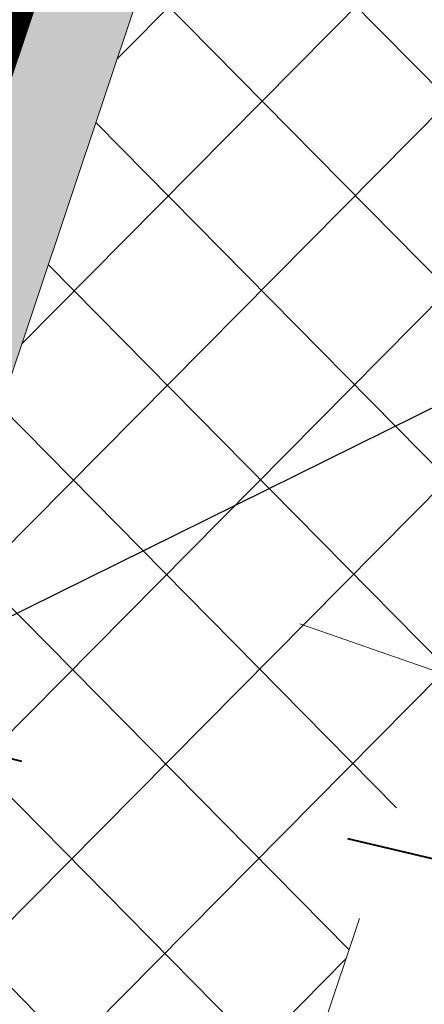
# Model space of a CAD drawing. Header units: metres. Extents: x 6599594 to 6600699, y 5687867 to 5691114.
# Tile 199 of 256: x 6599963.075 to 6599963.679, y 5688886.112 to 5688887.581. Entities that reach past the tile are written whole.
import ezdxf
from ezdxf import colors
from ezdxf.entities.mleader import LeaderData, LeaderLine
from ezdxf.math import Vec2, Vec3

# ---------------------------------------------------------------- set-up
doc = ezdxf.new("R2010")
doc.units = ezdxf.units.M
doc.header["$MEASUREMENT"] = 0
for name, pattern in [('1', [0]), ('3_EGBZ', [1.5, 1, -0.5]), ('BUG', [1.5, 1, -0.5]), ('L_0_03', [1, 0.5, -0.5])]:
    doc.linetypes.add(name, pattern=pattern)
doc.layers.get('0').update_dxf_attribs({"color": 253, "linetype": 'CONTINUOUS', "lineweight": 13})
doc.layers.add('__gaPoziome', color=7, linetype='CONTINUOUS')
doc.layers.add('zzz.gaHSDomyslna', color=7, linetype='CONTINUOUS')
for name, color, linetype, lineweight in [('_kolor chodnik', 50, '1', 5), ('_kolor jezdnia', 4, '1', 0), ('_kolor pobocze', 211, '1', 5), ('_kolor zjazdy kostka', 7, '1', 5), ('_kolor ścieżka @ 1', 10, '1', 0), ('_krawedz jezdni i pobocza', 7, 'BUG', 15), ('_opis', 7, 'CONTINUOUS', 25), ('_przepusty', 172, '3_EGBZ', 40), ('OT_Komunikacja', 7, 'CONTINUOUS', 0)]:
    doc.layers.add(name, color=color, linetype=linetype, lineweight=lineweight)
doc.styles.get("Standard").update_dxf_attribs({"font": 'ARIALN.TTF', "width": 0.75, "height": 1.199999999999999})
pattern_1 = [(45, (0, 0), (-0.1414213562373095, 0.1414213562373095), []), (135, (0, 0), (-0.1414213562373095, -0.1414213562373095), [])]

# ---------------------------------------------------------------- blocks, each defined once
blk = doc.blocks.new('_Dot')
at = {"color": 0, "linetype": 'ByBlock', "lineweight": -2}
blk.add_line((-0.5, 0), (-1, 0), dxfattribs=at)
at = {"color": 0, "linetype": 'ByBlock', "const_width": 0.5}
blk.add_lwpolyline([(-0.25, 0, 1), (0.25, 0, 1)], format="xyb", close=True, dxfattribs=at)
blk = doc.blocks.new('*U1195')
at = {"layer": 'zzz.gaHSDomyslna', "color": 182, "const_width": 0.12}
blk.add_lwpolyline([(0, 0), (-4.303283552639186, -12.85534264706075)], dxfattribs=at)

msp = doc.modelspace()

# ---------------------------------------------------------------- hatches: boundary and pattern name
at = {"layer": '_kolor chodnik'}
h = msp.add_hatch(dxfattribs=at)
h.set_pattern_fill('ANSI37', color=256, scale=1.6)
h.set_pattern_definition(pattern_1)
h.paths.add_polyline_path([(6599849.938171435, 5688542.085872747), (6599852.232147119, 5688548.938742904), (6599853.573135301, 5688548.489851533), (6599853.827082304, 5688549.248475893), (6599851.793849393, 5688549.929093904), (6599849.895278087, 5688548.982823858), (6599847.823506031, 5688542.793750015)])
edge = h.paths.add_edge_path()
edge.add_line((6600018.106075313, 5689087.454911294), (6600022.42781917, 5689091.229234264))
edge.add_line((6600022.42781917, 5689091.229234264), (6600020.233254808, 5689093.742094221))
edge.add_line((6600020.233254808, 5689093.742094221), (6600017.159471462, 5689091.057656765))
edge.add_arc((6600023.275194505, 5689085.385140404), 8.34143334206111, 137.1531558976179, 148.8016577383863)
edge.add_line((6600016.140105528, 5689089.706021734), (6600018.106075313, 5689087.454911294))
h.paths.add_polyline_path([(6600038.501784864, 5689187.59229436), (6600037.906968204, 5689187.700586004), (6600037.638296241, 5689186.224843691), (6600038.240083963, 5689186.115282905)])
h.paths.add_polyline_path([(6600069.098302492, 5689360.276020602), (6600068.321239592, 5689360.413462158), (6600068.064048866, 5689358.936495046), (6600068.836639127, 5689358.799546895)])
h.paths.add_polyline_path([(6600082.393785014, 5689362.950258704), (6600082.941124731, 5689366.103121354), (6600081.481377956, 5689366.361351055), (6600080.923159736, 5689363.210828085)])
h.paths.add_polyline_path([(6600074.022236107, 5689388.065861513), (6600072.983907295, 5689388.249860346), (6600072.723374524, 5689386.772538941), (6600073.760538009, 5689386.588865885)])
h.paths.add_polyline_path([(6600105.602402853, 5689486.45426531), (6600106.738797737, 5689489.760539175), (6600105.28818975, 5689490.281952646), (6600104.132785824, 5689486.965912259)])
h.paths.add_polyline_path([(6600132.519778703, 5689678.737346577), (6600131.636986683, 5689678.922259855), (6600131.330470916, 5689677.453953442), (6600132.212256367, 5689677.269208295)])
h.paths.add_polyline_path([(6600156.649397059, 5689798.7449027), (6600156.48800471, 5689797.95886096), (6600157.450195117, 5689797.757316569), (6600157.615023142, 5689798.542205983)])
h.paths.add_polyline_path([(6600189.055358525, 5689948.643107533), (6600187.902868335, 5689948.884512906), (6600187.600024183, 5689947.417400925), (6600188.748131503, 5689947.176379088)])
edge = h.paths.add_edge_path()
edge.add_line((6600204.459383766, 5690032.969035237), (6600204.153258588, 5690031.227801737))
edge.add_arc((6600202.328347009, 5690027.299936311), 4.331100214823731, 41.853001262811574, 65.08011546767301, ccw=False)
edge.add_arc((6600032.903931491, 5690051.979071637), 174.020003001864, 352.8070218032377, 353.495463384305)
edge.add_arc((6600202.372679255, 5690027.343587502), 5.999999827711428, 55.12102442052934, 69.64815978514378)
edge = h.paths.add_edge_path()
edge.add_line((6600205.046027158, 5690040.265402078), (6600204.972740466, 5690038.483452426))
edge.add_arc((6600203.986269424, 5690044.401803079), 5.999999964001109, 279.4630688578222, 294.9140560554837)
edge.add_line((6600206.513819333, 5690038.960158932), (6600206.607027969, 5690041.030672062))
edge.add_arc((6600203.986269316, 5690044.401803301), 4.270000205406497, 284.3702444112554, 307.86193139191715, ccw=False)
edge = h.paths.add_edge_path()
edge.add_arc((6600203.547470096, 5690044.558759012), 6.446878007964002, 324.43500910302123, 356.20133685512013, ccw=False)
edge.add_arc((6600203.986269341, 5690044.401803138), 6.000000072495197, 323.2169970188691, 357.4193489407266)
h.paths.add_polyline_path([(6600208.910055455, 5690121.713696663), (6600208.146285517, 5690121.748120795), (6600207.125602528, 5690121.794124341), (6600209.971605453, 5690121.665851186)])
edge = h.paths.add_edge_path()
edge.add_line((6600238.769818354, 5690481.648294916), (6600240.338176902, 5690490.87374652))
edge.add_line((6600240.338176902, 5690490.87374652), (6600241.251295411, 5690510.829461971))
edge.add_line((6600241.251295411, 5690510.829461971), (6600239.524022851, 5690510.928942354))
edge.add_line((6600239.524022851, 5690510.928942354), (6600238.633343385, 5690491.167757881))
edge.add_line((6600238.633343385, 5690491.167757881), (6600234.579716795, 5690467.661262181))
edge.add_line((6600234.579716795, 5690467.661262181), (6600234.449796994, 5690464.966873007))
edge.add_arc((6600242.443669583, 5690464.607462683), 8.001948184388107, 177.4256737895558, 268.2543056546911)
edge.add_line((6600242.199903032, 5690456.609228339), (6600242.216657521, 5690457.359274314))
edge.add_line((6600242.216657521, 5690457.359274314), (6600242.305257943, 5690458.836738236))
edge.add_arc((6600242.444504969, 5690464.607952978), 5.772894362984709, 177.0298084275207, 268.6178439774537, ccw=False)
edge.add_line((6600236.679365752, 5690464.907083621), (6600236.951876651, 5690470.95443634))
edge.add_line((6600236.951876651, 5690470.95443634), (6600238.15078669, 5690478.210832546))
edge.add_line((6600238.15078669, 5690478.210832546), (6600238.769818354, 5690481.648294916))
h.paths.add_polyline_path([(6600238.769818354, 5690481.648294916), (6600238.15078669, 5690478.210832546), (6600239.670056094, 5690477.930590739), (6600240.266710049, 5690481.376366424)])
edge = h.paths.add_edge_path()
edge.add_line((6600223.366500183, 5690460.339976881), (6600223.278629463, 5690457.997544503))
edge.add_arc((6600220.967166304, 5690465.656339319), 7.999999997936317, 286.7940807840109, 300.2738222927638)
edge.add_line((6600225.000231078, 5690458.747331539), (6600225.240084, 5690461.623695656))
edge.add_arc((6600221.105749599, 5690465.648640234), 5.76999998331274, 293.06724424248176, 315.7681070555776, ccw=False)
edge = h.paths.add_edge_path()
edge.add_arc((6600220.025145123, 5690444.676291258), 5.770000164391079, 37.996647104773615, 59.94382588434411, ccw=False)
edge.add_line((6600224.572175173, 5690448.22839199), (6600224.817793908, 5690451.081798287))
edge.add_arc((6600220.025145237, 5690444.676291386), 7.999999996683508, 53.19588653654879, 68.15166733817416)
edge.add_line((6600223.00235276, 5690452.101669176), (6600222.91504296, 5690449.670427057))
edge = h.paths.add_edge_path()
edge.add_arc((6600221.105749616, 5690465.648640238), 7.999999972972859, 328.0222308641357, 357.0132597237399)
edge.add_line((6600229.094882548, 5690465.23180147), (6600229.218816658, 5690467.593604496))
edge.add_line((6600229.218816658, 5690467.593604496), (6600228.218919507, 5690467.645774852))
edge.add_line((6600228.218919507, 5690467.645774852), (6600227.891778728, 5690461.411918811))
h.paths.add_polyline_path([(6600200.980142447, 5690012.236744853), (6600202.317278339, 5690011.956662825), (6600202.522293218, 5690012.935421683), (6600201.182321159, 5690013.216097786)])
h.paths.add_polyline_path([(6600196.457878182, 5689983.98337835), (6600195.202332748, 5689984.246370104), (6600194.899091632, 5689982.777335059), (6600196.150355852, 5689982.515240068)])
edge = h.paths.add_edge_path()
edge.add_line((6600112.305909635, 5689517.991018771), (6600112.691041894, 5689519.807934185))
edge.add_line((6600112.691041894, 5689519.807934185), (6600113.245521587, 5689522.423769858))
edge.add_line((6600113.245521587, 5689522.423769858), (6600111.553124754, 5689522.782507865))
edge.add_line((6600111.553124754, 5689522.782507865), (6600107.405864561, 5689503.21722655))
edge.add_line((6600107.405864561, 5689503.21722655), (6600099.494506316, 5689480.361667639))
edge.add_line((6600099.494506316, 5689480.361667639), (6600099.182814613, 5689478.891218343))
edge.add_arc((6600107.008997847, 5689477.232359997), 8.000059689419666, 168.0325629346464, 257.7529108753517)
edge.add_line((6600105.311960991, 5689469.414366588), (6600105.784990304, 5689471.593619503))
edge.add_arc((6600107.008927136, 5689477.232314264), 5.769999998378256, 168.0321375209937, 257.7533362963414, ccw=False)
edge.add_line((6600101.364343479, 5689478.42879883), (6600101.647245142, 5689479.76342708))
edge.add_line((6600101.647245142, 5689479.76342708), (6600104.132785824, 5689486.965912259))
edge.add_line((6600104.132785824, 5689486.965912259), (6600105.28818975, 5689490.281952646))
edge.add_line((6600105.28818975, 5689490.281952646), (6600108.240043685, 5689498.809726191))
edge.add_line((6600108.240043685, 5689498.809726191), (6600112.305909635, 5689517.991018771))
h.paths.add_polyline_path([(6600136.009573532, 5689645.499114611), (6600138.333647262, 5689645.012304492), (6600138.661671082, 5689646.578318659), (6600134.869459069, 5689647.372651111)])
at = {"layer": '_kolor jezdnia'}
h = msp.add_hatch(dxfattribs=at)
h.set_pattern_fill('ANSI37', color=4, scale=3.5)
h.set_pattern_definition([(45, (0, 0), (-0.3093592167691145, 0.3093592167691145), []), (135, (0, 0), (-0.3093592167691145, -0.3093592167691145), [])])
edge = h.paths.add_edge_path()
edge.add_line((6599833.066047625, 5688539.933393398), (6599850.649511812, 5688527.983462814))
edge.add_arc((6599857.337592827, 5688536.653968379), 10.95025544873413, 169.5012687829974, 232.3548431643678, ccw=False)
edge.add_arc((6599858.085851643, 5688536.618142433), 11.69295282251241, 162.2507788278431, 169.9967502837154, ccw=False)
edge.add_line((6599846.949484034, 5688540.182754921), (6599847.823506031, 5688542.793750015))
edge.add_line((6599847.823506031, 5688542.793750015), (6599849.895278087, 5688548.982823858))
edge.add_line((6599849.895278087, 5688548.982823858), (6599852.434748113, 5688556.56906746))
edge.add_line((6599852.434748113, 5688556.56906746), (6599928.48625871, 5688783.760284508))
edge.add_line((6599928.48625871, 5688783.760284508), (6599931.025728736, 5688791.34652811))
edge.add_line((6599931.025728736, 5688791.34652811), (6599996.657773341, 5688987.411326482))
edge.add_line((6599996.657773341, 5688987.411326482), (6599999.197243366, 5688994.997570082))
edge.add_line((6599999.197243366, 5688994.997570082), (6600021.930100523, 5689062.908193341))
edge.add_line((6600021.930100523, 5689062.908193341), (6600017.620224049, 5689067.371531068))
edge.add_line((6600017.620224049, 5689067.371531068), (6600016.714558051, 5689064.654078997))
edge.add_line((6600016.714558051, 5689064.654078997), (6600012.423620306, 5689051.835617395))
edge.add_line((6600012.423620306, 5689051.835617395), (6600009.884150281, 5689044.249373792))
edge.add_line((6600009.884150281, 5689044.249373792), (6599977.53516164, 5688947.612159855))
edge.add_line((6599977.53516164, 5688947.612159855), (6599974.995691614, 5688940.025916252))
edge.add_line((6599974.995691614, 5688940.025916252), (6599942.096912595, 5688841.746295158))
edge.add_line((6599942.096912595, 5688841.746295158), (6599939.557442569, 5688834.160051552))
edge.add_line((6599939.557442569, 5688834.160051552), (6599882.679288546, 5688664.246042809))
edge.add_line((6599882.679288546, 5688664.246042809), (6599880.139818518, 5688656.659799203))
edge.add_line((6599880.139818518, 5688656.659799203), (6599852.46454386, 5688573.984527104))
edge.add_line((6599852.46454386, 5688573.984527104), (6599842.470137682, 5688544.127903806))
edge.add_arc((6599835.706422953, 5688546.652910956), 7.219660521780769, 248.5480913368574, 339.52856074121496, ccw=False)
h.paths.add_polyline_path([(6600044.653202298, 5689172.271628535), (6600046.276244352, 5689181.431901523), (6600047.759199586, 5689189.801539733), (6600051.0603021, 5689208.432603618), (6600052.368792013, 5689215.817578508), (6600054.808584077, 5689229.587499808), (6600056.11707399, 5689236.972474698), (6600057.346666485, 5689243.912161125), (6600058.655146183, 5689251.297078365), (6600058.831439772, 5689252.292060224), (6600060.098987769, 5689259.445963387), (6600060.139929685, 5689259.677035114), (6600061.407468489, 5689266.830886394), (6600072.329030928, 5689328.470998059), (6600073.637511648, 5689335.855921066), (6600077.337304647, 5689356.73715072), (6600078.820259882, 5689365.106788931), (6600081.142794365, 5689378.214921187), (6600082.538516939, 5689386.092227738), (6600095.187867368, 5689457.483787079), (6600091.082877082, 5689465.8405575), (6600089.043088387, 5689454.328211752), (6600087.870641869, 5689447.711051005), (6600087.560133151, 5689445.958573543), (6600086.562151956, 5689440.326076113), (6600082.433200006, 5689417.022719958), (6600080.95024477, 5689408.65308175), (6600077.202698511, 5689387.502337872), (6600075.719743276, 5689379.132699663), (6600073.469199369, 5689366.430874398), (6600071.986244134, 5689358.061236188), (6600069.98686466, 5689346.776955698), (6600068.591142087, 5689338.899649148), (6600065.559290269, 5689321.78820693), (6600064.163567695, 5689313.910900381), (6600059.719426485, 5689288.828650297), (6600058.323703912, 5689280.951343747), (6600057.563846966, 5689276.662793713), (6600056.168124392, 5689268.785487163), (6600054.804920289, 5689261.091711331), (6600053.409197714, 5689253.21440478), (6600053.264817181, 5689252.399536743), (6600051.869094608, 5689244.522230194), (6600051.183555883, 5689240.653124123), (6600049.787833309, 5689232.775817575), (6600046.593849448, 5689214.749319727), (6600045.198126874, 5689206.872013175), (6600044.41754409, 5689202.466488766), (6600042.934588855, 5689194.096850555), (6600036.429952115, 5689157.38538759), (6600034.946996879, 5689149.01574938), (6600030.579776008, 5689124.367629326), (6600027.529365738, 5689107.151445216), (6600024.895072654, 5689094.014582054), (6600030.583685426, 5689094.264316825), (6600032.945013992, 5689106.191885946), (6600043.170247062, 5689163.901990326)])
edge = h.paths.add_edge_path()
edge.add_line((6600111.106812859, 5689535.144351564), (6600111.256844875, 5689535.85214863))
edge.add_line((6600111.256844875, 5689535.85214863), (6600112.915748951, 5689543.678261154))
edge.add_line((6600112.915748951, 5689543.678261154), (6600117.304772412, 5689564.384094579))
edge.add_line((6600117.304772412, 5689564.384094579), (6600119.067357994, 5689572.699339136))
edge.add_line((6600119.067357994, 5689572.699339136), (6600120.087667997, 5689577.512794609))
edge.add_line((6600120.087667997, 5689577.512794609), (6600121.642890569, 5689584.849775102))
edge.add_line((6600121.642890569, 5689584.849775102), (6600128.436769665, 5689616.900852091))
edge.add_line((6600128.436769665, 5689616.900852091), (6600129.991992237, 5689624.237832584))
edge.add_line((6600129.991992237, 5689624.237832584), (6600132.660554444, 5689636.827148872))
edge.add_line((6600132.660554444, 5689636.827148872), (6600133.208838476, 5689639.444704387))
edge.add_line((6600133.208838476, 5689639.444704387), (6600134.848957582, 5689647.274775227))
edge.add_line((6600134.848957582, 5689647.274775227), (6600138.97649476, 5689666.979995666))
edge.add_line((6600138.97649476, 5689666.979995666), (6600140.51410642, 5689674.320687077))
edge.add_line((6600140.51410642, 5689674.320687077), (6600145.209128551, 5689696.735129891))
edge.add_line((6600145.209128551, 5689696.735129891), (6600146.746740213, 5689704.075821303))
edge.add_line((6600146.746740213, 5689704.075821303), (6600151.462308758, 5689726.588354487))
edge.add_line((6600151.462308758, 5689726.588354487), (6600152.999920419, 5689733.929045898))
edge.add_line((6600152.999920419, 5689733.929045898), (6600155.244070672, 5689744.642813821))
edge.add_line((6600155.244070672, 5689744.642813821), (6600156.781682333, 5689751.983505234))
edge.add_line((6600156.781682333, 5689751.983505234), (6600161.635515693, 5689775.156126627))
edge.add_line((6600161.635515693, 5689775.156126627), (6600163.378142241, 5689783.475576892))
edge.add_line((6600163.378142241, 5689783.475576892), (6600163.850769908, 5689785.731942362))
edge.add_line((6600163.850769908, 5689785.731942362), (6600167.028500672, 5689800.902704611))
edge.add_line((6600167.028500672, 5689800.902704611), (6600179.49088801, 5689860.399222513))
edge.add_line((6600179.49088801, 5689860.399222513), (6600181.233514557, 5689868.718672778))
edge.add_line((6600181.233514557, 5689868.718672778), (6600181.84713393, 5689871.648144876))
edge.add_line((6600181.84713393, 5689871.648144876), (6600183.384745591, 5689878.988836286))
edge.add_line((6600183.384745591, 5689878.988836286), (6600184.935818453, 5689886.393792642))
edge.add_line((6600184.935818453, 5689886.393792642), (6600186.575937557, 5689894.223863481))
edge.add_line((6600186.575937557, 5689894.223863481), (6600194.05133812, 5689929.912074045))
edge.add_line((6600194.05133812, 5689929.912074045), (6600195.691457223, 5689937.742144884))
edge.add_line((6600195.691457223, 5689937.742144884), (6600202.915799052, 5689972.231779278))
edge.add_line((6600202.915799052, 5689972.231779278), (6600204.555918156, 5689980.061850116))
edge.add_line((6600204.555918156, 5689980.061850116), (6600206.062781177, 5689987.255744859))
edge.add_line((6600206.062781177, 5689987.255744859), (6600207.702900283, 5689995.085815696))
edge.add_line((6600207.702900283, 5689995.085815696), (6600210.232559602, 5690007.162628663))
edge.add_line((6600210.232559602, 5690007.162628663), (6600211.694938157, 5690014.144150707))
edge.add_arc((6600028.177652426, 5690052.584442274), 187.5000004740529, 348.1696294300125, 357.4195276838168)
edge.add_line((6600215.487522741, 5690044.142720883), (6600208.310270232, 5690026.480446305))
edge.add_arc((6600032.903933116, 5690051.97907145), 177.2500013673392, 348.1696294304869, 351.7289130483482, ccw=False)
edge.add_line((6600206.38894146, 5690015.640182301), (6600205.966941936, 5690013.625519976))
edge.add_line((6600205.966941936, 5690013.625519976), (6600204.326822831, 5690005.795449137))
edge.add_line((6600204.326822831, 5690005.795449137), (6600197.076961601, 5689971.183982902))
edge.add_line((6600197.076961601, 5689971.183982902), (6600195.334335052, 5689962.864532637))
edge.add_line((6600195.334335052, 5689962.864532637), (6600193.44722506, 5689953.855305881))
edge.add_line((6600193.44722506, 5689953.855305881), (6600191.909227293, 5689946.512771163))
edge.add_line((6600191.909227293, 5689946.512771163), (6600185.496844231, 5689915.899498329))
edge.add_line((6600185.496844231, 5689915.899498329), (6600183.856521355, 5689908.068454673))
edge.add_line((6600183.856521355, 5689908.068454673), (6600182.066605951, 5689899.523243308))
edge.add_line((6600182.066605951, 5689899.523243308), (6600180.32407057, 5689891.204228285))
edge.add_line((6600180.32407057, 5689891.204228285), (6600174.320344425, 5689862.541919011))
edge.add_line((6600174.320344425, 5689862.541919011), (6600172.577809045, 5689854.222903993))
edge.add_line((6600172.577809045, 5689854.222903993), (6600163.663810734, 5689811.666703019))
edge.add_line((6600163.663810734, 5689811.666703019), (6600162.023782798, 5689803.837067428))
edge.add_line((6600162.023782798, 5689803.837067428), (6600160.924220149, 5689798.587659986))
edge.add_line((6600160.924220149, 5689798.587659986), (6600159.279208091, 5689790.734229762))
edge.add_line((6600159.279208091, 5689790.734229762), (6600157.107250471, 5689780.365115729))
edge.add_line((6600157.107250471, 5689780.365115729), (6600155.462238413, 5689772.511685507))
edge.add_line((6600155.462238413, 5689772.511685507), (6600153.380318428, 5689762.572418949))
edge.add_line((6600153.380318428, 5689762.572418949), (6600151.735124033, 5689754.718118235))
edge.add_line((6600151.735124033, 5689754.718118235), (6600148.586504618, 5689739.686336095))
edge.add_line((6600148.586504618, 5689739.686336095), (6600146.885007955, 5689731.563243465))
edge.add_line((6600146.885007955, 5689731.563243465), (6600141.75088822, 5689707.052510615))
edge.add_line((6600141.75088822, 5689707.052510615), (6600140.110896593, 5689699.223048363))
edge.add_line((6600140.110896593, 5689699.223048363), (6600133.483561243, 5689667.583574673))
edge.add_line((6600133.483561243, 5689667.583574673), (6600131.860394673, 5689659.834436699))
edge.add_line((6600131.860394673, 5689659.834436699), (6600131.740984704, 5689659.26436315))
edge.add_line((6600131.740984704, 5689659.26436315), (6600130.117814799, 5689651.515209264))
edge.add_line((6600130.117814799, 5689651.515209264), (6600127.27873359, 5689637.961189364))
edge.add_line((6600127.27873359, 5689637.961189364), (6600126.924568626, 5689636.290366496))
edge.add_line((6600126.924568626, 5689636.290366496), (6600125.166244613, 5689627.995226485))
edge.add_line((6600125.166244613, 5689627.995226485), (6600118.009503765, 5689594.232298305))
edge.add_line((6600118.009503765, 5689594.232298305), (6600116.25117975, 5689585.937158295))
edge.add_line((6600116.25117975, 5689585.937158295), (6600113.665314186, 5689573.737975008))
edge.add_line((6600113.665314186, 5689573.737975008), (6600111.898534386, 5689565.402943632))
edge.add_line((6600111.898534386, 5689565.402943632), (6600104.889982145, 5689532.339115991))
edge.add_line((6600104.889982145, 5689532.339115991), (6600103.22663594, 5689524.492047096))
edge.add_line((6600103.22663594, 5689524.492047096), (6600096.623876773, 5689493.342605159))
edge.add_line((6600096.623876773, 5689493.342605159), (6600094.968986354, 5689485.535427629))
edge.add_line((6600094.968986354, 5689485.535427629), (6600094.300101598, 5689482.379870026))
edge.add_line((6600094.300101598, 5689482.379870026), (6600099.182814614, 5689478.891218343))
edge.add_line((6600099.182814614, 5689478.891218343), (6600099.494506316, 5689480.361667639))
edge.add_line((6600099.494506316, 5689480.361667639), (6600111.106812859, 5689535.144351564))
edge = h.paths.add_edge_path()
edge.add_arc((6600239.213891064, 5690851.400367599), 10.00000000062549, -2.8342403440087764, 76.13703556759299, ccw=False)
edge.add_line((6600249.201658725, 5690850.905901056), (6600249.082723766, 5690848.503524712))
edge.add_line((6600249.082723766, 5690848.503524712), (6600247.016487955, 5690806.767468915))
edge.add_line((6600247.016487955, 5690806.767468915), (6600246.092398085, 5690789.152178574))
edge.add_line((6600246.092398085, 5690789.152178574), (6600233.768116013, 5690572.015170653))
edge.add_line((6600233.768116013, 5690572.015170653), (6600228.959056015, 5690465.296202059))
edge.add_line((6600228.959056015, 5690465.296202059), (6600234.588724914, 5690465.017134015))
edge.add_line((6600234.588724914, 5690465.017134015), (6600239.262540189, 5690571.767576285))
edge.add_line((6600239.262540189, 5690571.767576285), (6600252.50503885, 5690806.400146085))
edge.add_line((6600252.50503885, 5690806.400146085), (6600254.569211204, 5690848.094521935))
edge.add_arc((6600262.559425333, 5690847.6989487), 7.999999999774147, 76.13703557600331, 177.1657596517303, ccw=False)
edge.add_line((6600264.476229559, 5690855.465921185), (6600241.609896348, 5690861.109083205))
edge = h.paths.add_edge_path()
edge.add_line((6600250.031475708, 5690451.625307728), (6600250.231741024, 5690455.772579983))
edge.add_line((6600250.231741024, 5690455.772579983), (6600246.257763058, 5690456.417303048))
edge.add_line((6600246.257763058, 5690456.417303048), (6600242.171761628, 5690456.61060902))
edge.add_arc((6600242.563100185, 5690464.586983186), 7.985968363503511, 176.9123644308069, 267.1911945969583, ccw=False)
edge.add_line((6600234.588724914, 5690465.017134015), (6600228.959056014, 5690465.296202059))
edge.add_arc((6600220.965133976, 5690465.657286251), 8.002072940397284, 267.8289300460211, 357.413716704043, ccw=False)
edge.add_line((6600220.661989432, 5690457.660957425), (6600212.406915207, 5690458.119572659))
edge.add_line((6600212.406915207, 5690458.119572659), (6600208.431872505, 5690457.817501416))
edge.add_line((6600208.431872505, 5690457.817501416), (6600208.233912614, 5690454.548331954))
edge.add_line((6600208.233912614, 5690454.548331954), (6600212.129565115, 5690453.127270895))
edge.add_line((6600212.129565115, 5690453.127270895), (6600218.640548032, 5690452.76554962))
edge.add_line((6600218.640548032, 5690452.76554962), (6600216.486747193, 5690452.885205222))
edge.add_line((6600216.486747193, 5690452.885205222), (6600220.468905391, 5690452.663974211))
edge.add_arc((6600220.025145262, 5690444.676291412), 7.99999997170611, -0.3386579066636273, 86.8201700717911, ccw=False)
edge.add_line((6600228.025005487, 5690444.629006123), (6600227.803602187, 5690439.649256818))
edge.add_line((6600227.803602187, 5690439.649256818), (6600226.885525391, 5690435.936828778))
edge.add_line((6600226.885525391, 5690435.936828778), (6600225.534849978, 5690405.967249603))
edge.add_line((6600225.534849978, 5690405.967249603), (6600226.115199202, 5690402.187514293))
edge.add_line((6600226.115199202, 5690402.187514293), (6600213.445139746, 5690121.008786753))
edge.add_line((6600213.445139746, 5690121.008786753), (6600213.352800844, 5690118.960058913))
edge.add_line((6600213.352800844, 5690118.960058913), (6600209.980184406, 5690044.131649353))
edge.add_arc((6600203.98626942, 5690044.401803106), 5.999999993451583, 257.4162346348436, 357.41934921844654, ccw=False)
edge.add_line((6600202.679069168, 5690038.545931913), (6600201.589735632, 5690033.666039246))
edge.add_line((6600201.589735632, 5690033.666039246), (6600203.67987942, 5690033.199458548))
edge.add_arc((6600202.372679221, 5690027.343587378), 5.999999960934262, -8.27108729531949, 77.41623506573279, ccw=False)
edge.add_line((6600208.310270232, 5690026.480446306), (6600215.487522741, 5690044.142720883))
edge.add_line((6600215.487522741, 5690044.142720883), (6600216.199687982, 5690059.9446614))
edge.add_line((6600216.199687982, 5690059.9446614), (6600216.537356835, 5690067.437056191))
edge.add_line((6600216.537356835, 5690067.437056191), (6600223.893528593, 5690230.66011469))
edge.add_line((6600223.893528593, 5690230.66011469), (6600224.231197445, 5690238.152509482))
edge.add_line((6600224.231197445, 5690238.152509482), (6600233.507835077, 5690443.987992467))
edge.add_arc((6600241.499722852, 5690443.627812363), 7.999999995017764, 87.29208981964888, 177.4195277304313, ccw=False)
edge.add_line((6600241.877677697, 5690451.618879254), (6600246.021541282, 5690451.422886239))
edge.add_line((6600246.021541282, 5690451.422886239), (6600246.427694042, 5690451.44338883))
edge.add_line((6600246.427694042, 5690451.44338883), (6600246.79397003, 5690451.461878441))
edge.add_line((6600246.79397003, 5690451.461878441), (6600250.031475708, 5690451.625307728))
edge = h.paths.add_edge_path()
edge.add_line((6600007.33756506, 5689086.20374581), (6600006.980466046, 5689080.740822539))
edge.add_line((6600006.980466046, 5689080.740822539), (6600007.229745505, 5689080.720859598))
edge.add_line((6600007.229745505, 5689080.720859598), (6600008.093335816, 5689080.601653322))
edge.add_line((6600008.093335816, 5689080.601653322), (6600008.702681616, 5689080.53831051))
edge.add_arc((6600008.140193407, 5689070.554142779), 9.999999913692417, -18.557800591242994, 86.77547804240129, ccw=False)
edge.add_line((6600017.620224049, 5689067.371531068), (6600021.930100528, 5689062.908193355))
edge.add_arc((6599734.83819726, 5689159.011261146), 302.7499967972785, 341.4922000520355, 343.8640860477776)
edge.add_arc((6600034.895369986, 5689072.315877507), 9.581213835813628, 98.63328270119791, 164.5273290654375, ccw=False)
edge.add_line((6600033.457137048, 5689081.788529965), (6600033.832640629, 5689081.798737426))
edge.add_line((6600033.832640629, 5689081.798737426), (6600034.422462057, 5689082.05700874))
edge.add_line((6600034.422462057, 5689082.05700874), (6600036.833623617, 5689082.139040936))
edge.add_line((6600036.833623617, 5689082.139040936), (6600036.730225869, 5689087.148851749))
edge.add_line((6600036.730225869, 5689087.148851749), (6600036.579860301, 5689087.134303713))
edge.add_arc((6600036.479565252, 5689093.136286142), 6.002820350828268, 169.1687651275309, 270.9573417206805, ccw=False)
edge.add_line((6600030.583685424, 5689094.264316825), (6600024.895072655, 5689094.014582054))
edge.add_arc((6600015.200558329, 5689096.162123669), 9.929528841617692, 271.0943432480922, 347.5094668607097, ccw=False)
edge.add_arc((6600014.909438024, 5689089.646776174), 3.446070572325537, 264.4236009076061, 278.0194998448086, ccw=False)
edge.add_line((6600014.574573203, 5689086.217014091), (6600014.299554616, 5689086.232508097))
edge.add_line((6600014.299554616, 5689086.232508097), (6600010.474232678, 5689086.448019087))
edge.add_line((6600010.474232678, 5689086.448019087), (6600007.33756506, 5689086.20374581))
edge = h.paths.add_edge_path()
edge.add_line((6600105.490725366, 5689463.953528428), (6600106.927559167, 5689464.047234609))
edge.add_line((6600106.927559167, 5689464.047234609), (6600107.835, 5689468.66))
edge.add_line((6600107.835, 5689468.66), (6600105.311960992, 5689469.414366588))
edge.add_arc((6600107.008997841, 5689477.232359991), 8.000059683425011, 168.0325628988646, 257.75291091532, ccw=False)
edge.add_line((6600099.182814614, 5689478.891218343), (6600094.300101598, 5689482.379870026))
edge.add_arc((6600586.245114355, 5689378.104238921), 502.8750369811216, 168.032376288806, 169.9522165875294)
edge.add_line((6600091.082877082, 5689465.8405575), (6600095.187867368, 5689457.483787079))
edge.add_arc((6600103.065173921, 5689456.088064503), 8.000000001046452, 77.7533362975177, 169.9524553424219, ccw=False)
edge.add_line((6600104.762140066, 5689463.906012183), (6600105.490725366, 5689463.953528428))
at = {"layer": '_kolor pobocze'}
h = msp.add_hatch(dxfattribs=at)
h.set_pattern_fill('ANSI37', color=256, scale=1.6)
h.set_pattern_definition(pattern_1)
edge = h.paths.add_edge_path()
edge.add_line((6600035.926965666, 5689101.569442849), (6600036.046865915, 5689102.311543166))
edge.add_arc((6600058.171848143, 5689233.778275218), 133.3154772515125, 259.4578941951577, 260.4470163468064, ccw=False)
edge.add_line((6600033.780707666, 5689102.713067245), (6600032.142559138, 5689101.847662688))
edge.add_arc((6599734.838175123, 5689159.011266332), 302.7500195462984, 347.6801154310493, 349.11639019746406, ccw=False)
edge.add_arc((6600036.478170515, 5689093.133441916), 6.000000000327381, 167.68011541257, 271.5571101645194)
edge.add_line((6600036.64121064, 5689087.1356575), (6600036.730491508, 5689087.137804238))
edge.add_line((6600036.730491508, 5689087.137804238), (6600036.712463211, 5689087.887583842))
edge.add_line((6600036.712463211, 5689087.887583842), (6600036.559840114, 5689087.884077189))
edge.add_arc((6600036.482532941, 5689093.14290691), 5.259397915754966, 170.6455005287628, 270.8422131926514, ccw=False)
edge.add_arc((6600545.796425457, 5688991.216220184), 524.6691769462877, 167.9170060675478, 168.7028219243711, ccw=False)
edge.add_line((6600032.751078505, 5689101.044345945), (6600034.011432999, 5689101.917298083))
edge.add_line((6600034.011432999, 5689101.917298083), (6600035.926965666, 5689101.569442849))
edge = h.paths.add_edge_path()
edge.add_line((6600002.828843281, 5688994.032881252), (6600003.066918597, 5688994.74409159))
edge.add_line((6600003.066918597, 5688994.74409159), (6600001.227880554, 5688995.359703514))
edge.add_line((6600001.227880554, 5688995.359703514), (6600000.55876659, 5688996.702196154))
edge.add_line((6600000.55876659, 5688996.702196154), (6600022.641310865, 5689062.67011804))
edge.add_arc((6599734.838193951, 5689159.011262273), 303.5000002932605, 341.4922000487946, 343.8640860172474)
edge.add_arc((6600035.267451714, 5689072.092773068), 9.250000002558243, 91.55711016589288, 163.8640860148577, ccw=False)
edge.add_line((6600035.016098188, 5689081.339357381), (6600036.868703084, 5689081.389717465))
edge.add_line((6600036.868703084, 5689081.389717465), (6600036.850674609, 5689082.139504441))
edge.add_line((6600036.850674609, 5689082.139504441), (6600034.99571817, 5689082.089080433))
edge.add_arc((6600035.267451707, 5689072.092773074), 9.999999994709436, 91.55711014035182, 163.8640860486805)
edge.add_arc((6599734.838192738, 5689159.011262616), 302.7500015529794, 341.4922000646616, 343.8640860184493, ccw=False)
edge.add_line((6600021.930100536, 5689062.908193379), (6599999.748942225, 5688996.645678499))
edge.add_line((6599999.748942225, 5688996.645678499), (6600000.695212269, 5688994.747107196))
edge.add_line((6600000.695212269, 5688994.747107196), (6600002.828843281, 5688994.032881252))
h.paths.add_polyline_path([(6599971.7492186, 5688907.297112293), (6599971.084233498, 5688908.631320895), (6599997.822068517, 5688988.526766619), (6599999.164561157, 5688989.195880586), (6600001.003599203, 5688988.580268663), (6600001.241674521, 5688989.291479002), (6599999.108043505, 5688990.005704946), (6599997.209472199, 5688989.059434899), (6599970.270280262, 5688908.583087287), (6599971.216550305, 5688906.684515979), (6599973.350181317, 5688905.970290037), (6599973.588256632, 5688906.681500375)])
h.paths.add_polyline_path([(6599932.504667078, 5688790.060553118), (6599931.835553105, 5688791.403045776), (6599968.343406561, 5688900.4641754), (6599969.685899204, 5688901.133289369), (6599971.524937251, 5688900.517677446), (6599971.763012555, 5688901.228887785), (6599969.629381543, 5688901.94311373), (6599967.730810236, 5688900.996843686), (6599931.025728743, 5688791.34652811), (6599931.971998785, 5688789.447956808), (6599934.105629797, 5688788.73373086), (6599934.343705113, 5688789.4449412)])
at = {"layer": '_kolor zjazdy kostka'}
h = msp.add_hatch(dxfattribs=at)
h.set_pattern_fill('ANSI37', color=256, scale=1.6)
h.set_pattern_definition(pattern_1)
h.paths.add_polyline_path([(6600244.137440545, 5690813.934732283), (6600242.369522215, 5690814.022127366), (6600242.097568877, 5690808.528921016), (6600243.865482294, 5690808.441426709)])
h.paths.add_polyline_path([(6600247.012128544, 5690806.679412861), (6600247.442736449, 5690815.377295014), (6600247.393289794, 5690814.378518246), (6600247.113277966, 5690808.722537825)])
h.paths.add_polyline_path([(6600242.297085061, 5690788.088808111), (6600240.958726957, 5690788.155683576), (6600240.648818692, 5690782.664569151), (6600241.987258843, 5690782.599147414)])
h.paths.add_polyline_path([(6600245.558275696, 5690780.919298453), (6600246.037231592, 5690789.405686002), (6600244.985820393, 5690788.453468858), (6600244.612601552, 5690781.981345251)])
h.paths.add_polyline_path([(6600241.348405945, 5690723.711515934), (6600242.272017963, 5690722.691689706), (6600242.749709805, 5690731.155680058), (6600241.698138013, 5690730.203317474), (6600241.472690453, 5690726.27550499)])
h.paths.add_polyline_path([(6600225.772794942, 5690394.589141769), (6600224.731429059, 5690393.637598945), (6600224.461246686, 5690387.644646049), (6600225.412923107, 5690386.603142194)])
h.paths.add_polyline_path([(6600223.012390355, 5690333.280720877), (6600223.372595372, 5690341.272607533), (6600222.32835346, 5690340.318436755), (6600222.058239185, 5690334.324941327)])
h.paths.add_polyline_path([(6600215.496388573, 5690166.390602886), (6600215.856593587, 5690174.382489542), (6600214.812834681, 5690173.428760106), (6600214.542018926, 5690167.435062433)])
h.paths.add_polyline_path([(6600212.446537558, 5690121.053392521), (6600213.399499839, 5690120.010473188), (6600213.788744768, 5690128.503024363), (6600212.745135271, 5690127.54943145)])
h.paths.add_polyline_path([(6600209.977420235, 5690121.665589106), (6600210.225142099, 5690127.162117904), (6600207.346107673, 5690127.291879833), (6600207.119593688, 5690121.794395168)])
h.paths.add_polyline_path([(6600207.950178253, 5690070.725854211), (6600204.880846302, 5690070.828947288), (6600204.643784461, 5690065.333808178), (6600207.702521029, 5690065.204598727)])
h.paths.add_polyline_path([(6600200.981479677, 5690012.236464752), (6600199.969248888, 5690007.339980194), (6600201.282587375, 5690007.064882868), (6600202.31726072, 5690011.956666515)])
h.paths.add_polyline_path([(6600193.613960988, 5689970.406358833), (6600192.398010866, 5689970.660657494), (6600191.286205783, 5689965.274578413), (6600192.486379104, 5689965.023185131)])
h.paths.add_polyline_path([(6600189.061271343, 5689948.671423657), (6600189.98413328, 5689953.050774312), (6600188.818902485, 5689953.32186217), (6600187.908781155, 5689948.91282903)])
h.paths.add_polyline_path([(6600180.976201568, 5689915.317449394), (6600179.952861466, 5689910.421322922), (6600181.008474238, 5689910.200199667), (6600182.033843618, 5689915.09540201)])
h.paths.add_polyline_path([(6600176.508279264, 5689893.538690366), (6600177.476023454, 5689893.335973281), (6600178.603605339, 5689898.719146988), (6600177.636002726, 5689898.922290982)])
h.paths.add_polyline_path([(6600179.28182965, 5689859.401159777), (6600180.522246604, 5689860.211927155), (6600181.057490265, 5689860.561775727), (6600183.598022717, 5689860.029600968), (6600184.726606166, 5689865.412570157), (6600182.186324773, 5689865.943033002), (6600181.604764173, 5689866.832779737), (6600181.024456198, 5689867.720610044)])
h.paths.add_polyline_path([(6600160.200810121, 5689810.862606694), (6600159.232772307, 5689811.065842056), (6600158.207991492, 5689806.171529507), (6600159.175735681, 5689805.968812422)])
h.paths.add_polyline_path([(6600156.49391753, 5689797.987177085), (6600155.463416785, 5689793.068691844), (6600156.431160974, 5689792.865974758), (6600157.461419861, 5689797.784520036)])
edge = h.paths.add_edge_path()
edge.add_arc((6600173.111981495, 5689800.679690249), 5.999999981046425, 204.673115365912, 239.5411154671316, ccw=False)
edge.add_arc((6600173.162096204, 5689800.685330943), 6.047914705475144, 168.3203586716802, 204.5234866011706, ccw=False)
edge.add_line((6600167.239404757, 5689801.9096668), (6600163.651667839, 5689784.781499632))
edge.add_arc((6600169.524220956, 5689783.551410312), 5.999999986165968, 139.2146049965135, 168.1696294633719, ccw=False)
edge.add_arc((6600169.524220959, 5689783.551410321), 5.999999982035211, 96.80962310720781, 139.2146050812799, ccw=False)
edge.add_line((6600168.812796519, 5689789.509083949), (6600170.070461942, 5689795.507731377))
h.paths.add_polyline_path([(6600163.526364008, 5689776.866746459), (6600166.051243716, 5689776.337874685), (6600167.179826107, 5689781.720838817), (6600164.653945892, 5689782.249920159), (6600163.941148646, 5689783.340449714), (6600163.493329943, 5689784.025580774), (6600161.750703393, 5689775.706130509), (6600162.438017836, 5689776.155376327)])
h.paths.add_polyline_path([(6600152.614191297, 5689774.643430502), (6600153.639138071, 5689779.536616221), (6600152.646757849, 5689779.744928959), (6600151.646447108, 5689774.846147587)])
h.paths.add_polyline_path([(6600150.121074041, 5689767.466820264), (6600148.177624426, 5689758.16795459), (6600149.115997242, 5689757.971390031), (6600151.066362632, 5689767.268392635)])
h.paths.add_polyline_path([(6600142.970741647, 5689739.332500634), (6600141.888449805, 5689734.142420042), (6600144.036614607, 5689733.695518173), (6600145.123068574, 5689738.882330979)])
h.paths.add_polyline_path([(6600136.256357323, 5689701.052153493), (6600137.154085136, 5689700.864096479), (6600138.287960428, 5689706.274871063), (6600137.386492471, 5689706.464182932)])
h.paths.add_polyline_path([(6600130.081494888, 5689667.099389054), (6600129.212847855, 5689667.281639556), (6600128.083282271, 5689661.898895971), (6600128.953953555, 5689661.716447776)])
h.paths.add_polyline_path([(6600128.397394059, 5689659.030340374), (6600127.554144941, 5689659.207226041), (6600126.49340855, 5689653.810049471), (6600127.269860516, 5689653.647397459)])
h.paths.add_polyline_path([(6600134.990411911, 5689640.633636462), (6600137.30714639, 5689640.148363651), (6600138.339560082, 5689645.040620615), (6600136.015486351, 5689645.500958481), (6600135.435178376, 5689646.388788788), (6600134.8548704, 5689647.276619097), (6600133.214751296, 5689639.446548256), (6600134.102581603, 5689640.026856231)])
h.paths.add_polyline_path([(6600122.164164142, 5689634.294831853), (6600121.024067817, 5689628.914244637), (6600122.015114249, 5689628.705875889), (6600123.155614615, 5689634.086346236)])
h.paths.add_polyline_path([(6600114.54207576, 5689593.450769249), (6600113.493359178, 5689593.398339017), (6600112.364315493, 5689588.045694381), (6600113.29076438, 5689587.54753241)])
h.paths.add_polyline_path([(6600110.194543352, 5689572.941097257), (6600109.20781945, 5689573.148880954), (6600108.067717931, 5689567.768269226), (6600109.05014319, 5689567.535215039)])
h.paths.add_polyline_path([(6600119.083213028, 5689565.540446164), (6600119.089125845, 5689565.542290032), (6600121.462438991, 5689565.065690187), (6600122.598093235, 5689570.447168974), (6600120.229622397, 5689570.949214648), (6600119.651446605, 5689571.8119627), (6600119.073270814, 5689572.727655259), (6600117.310757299, 5689564.412754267)])
h.paths.add_polyline_path([(6600101.698666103, 5689532.937884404), (6600100.730666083, 5689533.141679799), (6600099.694214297, 5689528.250234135), (6600100.669121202, 5689528.045267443)])
h.paths.add_polyline_path([(6600094.064021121, 5689496.827028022), (6600093.080194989, 5689497.033910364), (6600092.036590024, 5689492.143967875), (6600093.038865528, 5689491.933250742)])
h.paths.add_polyline_path([(6600083.709836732, 5689453.74980843), (6600082.738586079, 5689448.336231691), (6600084.647281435, 5689448.027407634), (6600085.606840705, 5689453.416583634)])
h.paths.add_polyline_path([(6600084.434394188, 5689446.82589514), (6600083.348896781, 5689447.018140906), (6600082.567374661, 5689442.58660872), (6600083.649300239, 5689442.394910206)])
h.paths.add_polyline_path([(6600078.04194071, 5689410.721110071), (6600078.996952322, 5689416.137564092), (6600078.054833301, 5689416.304853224), (6600077.111232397, 5689410.886043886)])
h.paths.add_polyline_path([(6600072.911565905, 5689386.768652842), (6600071.960466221, 5689381.312635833), (6600072.800073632, 5689381.16322159), (6600073.766450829, 5689386.590709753)])
h.paths.add_polyline_path([(6600082.887400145, 5689379.432062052), (6600085.278102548, 5689379.03494316), (6600086.160383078, 5689383.956496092), (6600083.759726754, 5689384.355378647), (6600083.152078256, 5689385.224725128), (6600082.544429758, 5689386.094071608), (6600081.148707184, 5689378.216765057), (6600082.018053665, 5689378.824413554)])
h.paths.add_polyline_path([(6600080.731401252, 5689363.247695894), (6600080.041469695, 5689363.369939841), (6600079.433821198, 5689364.239286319), (6600078.8261727, 5689365.1086328), (6600077.343217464, 5689356.73899459), (6600078.212563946, 5689357.346643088), (6600079.081910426, 5689357.954291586), (6600081.429189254, 5689357.564866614), (6600082.388748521, 5689362.980514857)])
h.paths.add_polyline_path([(6600069.104215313, 5689360.304336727), (6600070.063917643, 5689365.720487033), (6600069.2708267, 5689365.861009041), (6600068.327152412, 5689360.441778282)])
h.paths.add_polyline_path([(6600066.550616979, 5689345.891799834), (6600065.546169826, 5689346.069805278), (6600064.677796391, 5689341.145792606), (6600065.678290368, 5689340.968483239)])
h.paths.add_polyline_path([(6600061.138656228, 5689321.077501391), (6600060.270282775, 5689316.15348863), (6600061.250715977, 5689315.979734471), (6600062.127590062, 5689320.902245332)])
h.paths.add_polyline_path([(6600055.325252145, 5689288.11325564), (6600054.456878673, 5689283.189242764), (6600055.410852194, 5689283.020177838), (6600056.283178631, 5689287.917022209)])
h.paths.add_polyline_path([(6600048.045675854, 5689182.819289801), (6600050.371939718, 5689182.407116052), (6600051.31444535, 5689187.67761207), (6600048.980409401, 5689188.064690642), (6600048.372760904, 5689188.934037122), (6600047.765112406, 5689189.803383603), (6600046.306982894, 5689181.603992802), (6600046.972918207, 5689182.069462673)])
h.paths.add_polyline_path([(6600040.943690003, 5689201.374141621), (6600039.339175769, 5689201.66987967), (6600038.429882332, 5689196.244216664), (6600039.984130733, 5689195.958493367)])
h.paths.add_polyline_path([(6600032.993704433, 5689156.473759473), (6600032.278185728, 5689156.600537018), (6600031.299242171, 5689151.188930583), (6600032.034145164, 5689151.058111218)])
h.paths.add_polyline_path([(6600026.309179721, 5689123.603833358), (6600025.417362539, 5689118.683970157), (6600026.271201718, 5689118.532684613), (6600027.143528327, 5689123.456001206)])
h.paths.add_polyline_path([(6600013.302986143, 5689054.462576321), (6600015.842456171, 5689062.048819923), (6600014.576741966, 5689061.417973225), (6600012.672139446, 5689055.728290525)])
h.paths.add_polyline_path([(6599974.547216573, 5688938.686171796), (6599977.086686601, 5688946.272415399), (6599975.820972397, 5688945.641568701), (6599973.916369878, 5688939.951886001)])
h.paths.add_polyline_path([(6599942.102825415, 5688841.748139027), (6599940.837111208, 5688841.117292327), (6599938.932508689, 5688835.427609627), (6599939.563355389, 5688834.161895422)])
h.paths.add_polyline_path([(6599882.685201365, 5688664.247886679), (6599881.419487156, 5688663.617039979), (6599879.514884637, 5688657.927357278), (6599880.145731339, 5688656.661643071)])
h.paths.add_polyline_path([(6599851.799762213, 5688549.930937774), (6599853.832995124, 5688549.250319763), (6599855.42016389, 5688553.991722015), (6599853.386930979, 5688554.672340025), (6599852.913795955, 5688555.621625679), (6599852.440660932, 5688556.570911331), (6599849.901190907, 5688548.984667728)])
h.paths.add_polyline_path([(6600233.581687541, 5690586.458647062), (6600234.520016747, 5690585.337735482), (6600234.976631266, 5690593.428266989), (6600233.922640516, 5690592.499827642)])
h.paths.add_polyline_path([(6600231.72837122, 5690526.750719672), (6600230.676277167, 5690525.793817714), (6600230.420013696, 5690519.782861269), (6600231.363586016, 5690518.655686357)])
h.paths.add_polyline_path([(6600237.577122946, 5690639.505119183), (6600236.516490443, 5690638.540451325), (6600236.176926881, 5690632.541599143), (6600237.1204992, 5690631.41442423)])
h.paths.add_polyline_path([(6600238.927801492, 5690681.139540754), (6600239.8637879, 5690680.021427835), (6600240.320411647, 5690688.112122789), (6600239.268317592, 5690687.155220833)])
h.paths.add_polyline_path([(6600218.12228406, 5690224.814875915), (6600217.079933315, 5690223.86243318), (6600216.809648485, 5690217.865326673), (6600217.762143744, 5690216.822918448)])
h.paths.add_polyline_path([(6600219.363739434, 5690274.535639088), (6600220.31588625, 5690273.493612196), (6600220.675810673, 5690281.480778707), (6600219.633750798, 5690280.528598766)])
h.paths.add_polyline_path([(6600168.759867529, 5689856.554734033), (6600169.729143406, 5689856.3516961), (6600170.857343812, 5689861.737822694), (6600169.889741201, 5689861.940966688)])
h.paths.add_polyline_path([(6600168.841833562, 5689852.115601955), (6600167.871405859, 5689852.319339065), (6600166.844894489, 5689847.425845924), (6600167.816759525, 5689847.221809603)])
at = {"layer": '_kolor ścieżka @ 1'}
h = msp.add_hatch(dxfattribs=at)
h.set_pattern_fill('ANSI37', color=10, scale=1.8)
h.set_pattern_definition([(45, (0, 0), (-0.1590990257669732, 0.1590990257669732), []), (135, (0, 0), (-0.1590990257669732, -0.1590990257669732), [])])
edge = h.paths.add_edge_path()
edge.add_line((6599877.145262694, 5688659.244027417), (6599854.614951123, 5688591.938475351))
edge.add_line((6599854.614951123, 5688591.938475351), (6599854.214414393, 5688589.387325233))
edge.add_line((6599854.214414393, 5688589.387325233), (6599839.435327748, 5688545.233719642))
edge.add_arc((6599834.523035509, 5688547.748213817), 5.518450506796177, 246.51508714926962, 332.8930934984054, ccw=False)
edge.add_line((6599832.323891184, 5688542.686883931), (6599836.925902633, 5688539.594394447))
edge.add_arc((6599835.881373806, 5688546.52869976), 7.012533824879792, 278.5661808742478, 339.9794081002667)
edge.add_line((6599842.470137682, 5688544.127903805), (6599857.359687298, 5688588.607952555))
edge.add_line((6599857.359687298, 5688588.607952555), (6599857.303782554, 5688591.591210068))
edge.add_line((6599857.303782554, 5688591.591210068), (6599879.508971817, 5688657.925513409))
edge.add_line((6599879.508971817, 5688657.925513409), (6599879.193548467, 5688658.558370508))
edge.add_line((6599879.193548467, 5688658.558370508), (6599877.145262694, 5688659.244027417))
h.paths.add_polyline_path([(6599879.193548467, 5688658.558370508), (6599879.508971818, 5688657.925513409), (6599881.413574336, 5688663.615196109), (6599880.780717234, 5688663.299772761), (6599878.732431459, 5688663.985429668), (6599877.145262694, 5688659.244027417)])
h.paths.add_polyline_path([(6599938.92659587, 5688835.425765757), (6599938.611172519, 5688836.058622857), (6599936.562886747, 5688836.744279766), (6599878.732431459, 5688663.985429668), (6599880.780717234, 5688663.299772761), (6599881.413574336, 5688663.615196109)])
h.paths.add_polyline_path([(6599974.364844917, 5688941.291630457), (6599974.049421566, 5688941.924487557), (6599972.001135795, 5688942.610144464), (6599936.562886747, 5688836.744279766), (6599938.611172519, 5688836.058622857), (6599938.92659587, 5688835.425765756)])
h.paths.add_polyline_path([(6599974.049421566, 5688941.924487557), (6599974.364844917, 5688941.291630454), (6600009.253303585, 5689045.515087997), (6600008.937880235, 5689046.147945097), (6600006.889594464, 5689046.833602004), (6599972.001135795, 5688942.610144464)])
h.paths.add_polyline_path([(6600008.937880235, 5689046.147945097), (6600009.253303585, 5689045.515087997), (6600011.157906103, 5689051.204770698), (6600010.525049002, 5689050.889347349), (6600008.476763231, 5689051.575004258), (6600006.889594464, 5689046.833602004)])
edge = h.paths.add_edge_path()
edge.add_arc((6599858.085851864, 5688536.618142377), 11.69295304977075, 162.2507788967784, 169.9967501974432)
edge.add_line((6599846.570656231, 5688538.649255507), (6599849.824991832, 5688528.706403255))
edge.add_line((6599849.824991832, 5688528.706403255), (6599853.13552, 5688528.731057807))
edge.add_line((6599853.13552, 5688528.731057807), (6599849.868997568, 5688538.728963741))
edge.add_line((6599849.868997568, 5688538.728963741), (6599850.886451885, 5688541.768438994))
edge.add_line((6599850.886451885, 5688541.768438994), (6599849.938171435, 5688542.085872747))
edge.add_line((6599849.938171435, 5688542.085872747), (6599847.823506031, 5688542.793750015))
edge.add_line((6599847.823506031, 5688542.793750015), (6599846.949484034, 5688540.182754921))
edge = h.paths.add_edge_path()
edge.add_arc((6600008.743460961, 5689068.123037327), 7.659999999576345, 341.4922000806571, 372.1491631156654)
edge.add_line((6600016.231900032, 5689069.735141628), (6600014.371922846, 5689078.374983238))
edge.add_arc((6600008.140193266, 5689070.554142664), 10.00000004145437, 51.45178747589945, 78.26461791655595)
edge.add_line((6600010.174112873, 5689080.345116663), (6600010.018184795, 5689077.57739322))
edge.add_arc((6600009.814745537, 5689075.098871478), 2.486856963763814, 14.594442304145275, 85.30763078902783, ccw=False)
edge.add_line((6600012.221360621, 5689075.725498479), (6600013.747330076, 5689068.63716722))
edge.add_line((6600013.747330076, 5689068.63716722), (6600013.596857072, 5689066.921144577))
edge.add_line((6600013.596857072, 5689066.921144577), (6600008.476763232, 5689051.575004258))
edge.add_line((6600008.476763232, 5689051.575004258), (6600010.525049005, 5689050.889347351))
edge.add_line((6600010.525049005, 5689050.889347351), (6600011.157906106, 5689051.204770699))
edge.add_line((6600011.157906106, 5689051.204770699), (6600016.007289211, 5689065.69149478))

# ---------------------------------------------------------------- linework, layer by layer
at = {"layer": '_krawedz jezdni i pobocza'}
for p, q in [((6600021.930100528, 5689062.908193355), (6599864.407435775, 5688592.335477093)), ((6599968.343406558, 5688900.4641754), (6599931.835553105, 5688791.403045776))]:
    msp.add_line(p, q, dxfattribs=at)
at = {"layer": '_przepusty'}
msp.add_line((6599964.537513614, 5688886.12783525), (6599953.184257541, 5688888.822544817), dxfattribs=at)
at = {"layer": 'OT_Komunikacja', "linetype": 'L_0_03', "flags": 128}
msp.add_lwpolyline([(6599955.582000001, 5688888.447), (6599955.887000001, 5688889.339), (6599964.942, 5688886.173000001), (6599964.651, 5688885.338000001)], close=True, dxfattribs=at)

# ---------------------------------------------------------------- block references
at = {"layer": '__gaPoziome'}
msp.add_blockref('*U1195', (6599964.887783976, 5688893.133829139), dxfattribs=at)

# ---------------------------------------------------------------- leaders
at = {"layer": '_opis'}
ml = msp.add_multileader_mtext('Standard', dxfattribs=at)
ml.set_content('proj. przepust nr 6 HDPE %%C800 L=12m', color=256)
ml.set_leader_properties()
ml.set_arrow_properties(name='DOT')
ml.build(insert=Vec2(0, 0))
ml.multileader.update_dxf_attribs({"dogleg_length": 2, "arrow_head_size": 0.3})
ctx = ml.context
ctx.base_point, ctx.char_height, ctx.arrow_head_size, ctx.landing_gap_size, ctx.plane_origin = Vec3(6599970.781745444, 5688889.521378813), 1.199999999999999, 0.3, 0.6, Vec3(6599955.789099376, 5688905.781279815)
ctx.attachment_type = 2
notes = []
notes.append((ctx, [(1, (1, 1, 0), (6599968.781745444, 5688889.521378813), (1, 0), 2, [(0, [(6599962.34220747, 5688886.334719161)], 0, [])])]))
ctx.mtext.insert, ctx.mtext.rotation, ctx.mtext.flow_direction = Vec3(6599971.381745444, 5688890.297777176), -4.415683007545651, 5
for ctx, leaders in notes:
    for number, flags, end, landing, length, lines in leaders:
        leader = LeaderData()
        leader.index, (leader.has_last_leader_line, leader.has_dogleg_vector, leader.attachment_direction) = number, flags
        leader.last_leader_point, leader.dogleg_vector, leader.dogleg_length = Vec3(end), Vec3(landing), length
        for number, points, colour, breaks in lines:
            line = LeaderLine()
            line.index, line.vertices, line.color, line.breaks = number, Vec3.list(points), colors.encode_raw_color(colour), breaks
            leader.lines.append(line)
        ctx.leaders.append(leader)

doc.saveas('drawing.dxf')
